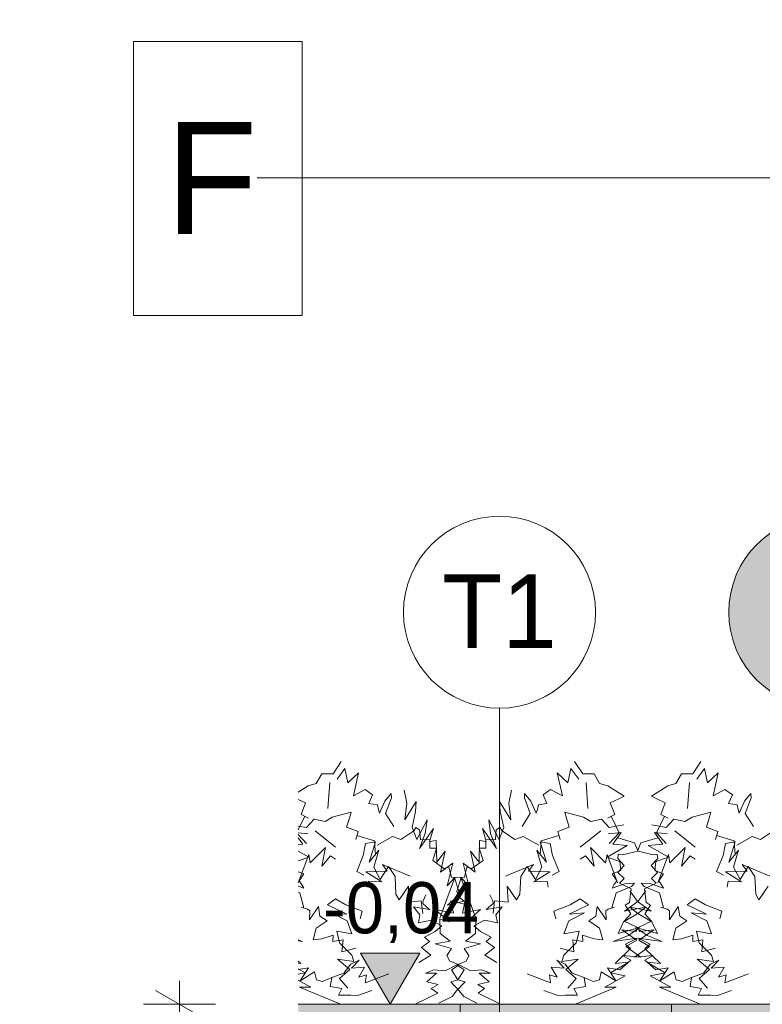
# Model space of a CAD drawing. Extents: x -366324 to -207045, y 68808 to 138616.
# Tile 24 of 170: x -333496 to -331175, y 78970 to 82047. Entities that reach past the tile are written whole.
import ezdxf

# ---------------------------------------------------------------- set-up
doc = ezdxf.new("R2010")
doc.units = 0
doc.header["$MEASUREMENT"] = 0
for name, color, linetype, lineweight in [('A-Opisy_Nr_Pióra__21', 7, 'Continuous', 9), ('Arch kolorystyka_Nr_Pióra__19', 255, 'Continuous', 13), ('Arch opisy_Nr_Pióra__1', 7, 'Continuous', 25), ('Arch opisy_Nr_Pióra__21', 7, 'Continuous', 9), ('Arch schody_Nr_Pióra__21', 7, 'Continuous', 9), ('Arch wymiary_Nr_Pióra__21', 7, 'Continuous', 9)]:
    doc.layers.add(name, color=color, linetype=linetype, lineweight=lineweight)
doc.layers.add('Arch kolorystyka_Nr_Pióra__81', color=7, linetype='Continuous', lineweight=9, true_color=0x5d5d5d)
doc.layers.add('Arch zieleń_Nr_Pióra__4', color=7, linetype='Continuous', lineweight=9, true_color=0x029e21)
doc.layers.add('Arch opisy', color=7, linetype='Continuous')
doc.layers.add('Arch wymiary', color=7, linetype='Continuous')
doc.styles.add('GENERATED_STYLE_1', font='txt')
doc.styles.add('GENERATED_STYLE_3', font='txt')
doc.dimstyles.new('GENERATED_STYLE__2', dxfattribs={"dimtxt": 160.000002, "dimasz": 114, "dimexe": 0.18, "dimexo": 0, "dimgap": 0.09, "dimtad": 1, "dimdec": 0, "dimlfac": 0.1, "dimzin": 0, "dimdsep": 46, "dimtxsty": 'GENERATED_STYLE_1', "dimblk": 'ARROWHEAD_2', "dimblk1": 'ARROWHEAD_2', "dimblk2": 'ARROWHEAD_2', "dimcen": 0.09, "dimclrd": 7, "dimclre": 7, "dimclrt": 7, "dimazin": 0, "dimtfac": 1, "dimtdec": 4, "dimtmove": 0, "dimatfit": 3, "dimfxl": 0, "dimtolj": 1, "dimtzin": 0, "dimarcsym": 0})
doc.dimstyles.new('GENERATED_STYLE__7', dxfattribs={"dimtxt": 0.18, "dimasz": 182.4, "dimexe": 0.18, "dimexo": 0.0625, "dimgap": 0.09, "dimtad": 0, "dimtih": 1, "dimtoh": 1, "dimdec": 4, "dimzin": 0, "dimdsep": 46, "dimcen": 0.09, "dimadec": 0, "dimazin": 0, "dimtfac": 1, "dimtdec": 4, "dimtmove": 0, "dimatfit": 3, "dimldrblk": 'ARROWHEAD_11', "dimfxl": 0, "dimtolj": 1, "dimtzin": 0, "dimarcsym": 0})
doc.dimstyles.new('GENERATED_STYLE__8', dxfattribs={"dimtxt": 0.18, "dimasz": 218.88, "dimexe": 0.18, "dimexo": 0.0625, "dimgap": 0.09, "dimtad": 0, "dimtih": 1, "dimtoh": 1, "dimdec": 4, "dimzin": 0, "dimdsep": 46, "dimcen": 0.09, "dimadec": 0, "dimazin": 0, "dimtfac": 1, "dimtdec": 4, "dimtmove": 0, "dimatfit": 3, "dimldrblk": 'ARROWHEAD_1', "dimfxl": 0, "dimtolj": 1, "dimtzin": 0, "dimarcsym": 0})

# ---------------------------------------------------------------- blocks, each defined once
blk = doc.blocks.new('Linia_7', base_point=(-331996.4, 78526))
at = {"layer": 'Arch opisy_Nr_Pióra__21', "linetype": 'Continuous'}
blk.add_line((-331996.4, 78526), (-331996.4, 79895.1), dxfattribs=at)
blk.add_circle((-331996.4, 80195.1), 300, dxfattribs=at)
blk = doc.blocks.new('Wymiary_18', base_point=(-332337.7, 78969.6))
at = {"layer": 'Arch wymiary_Nr_Pióra__21', "linetype": 'Continuous'}
blk.add_hatch(color=256, dxfattribs=at).paths.add_polyline_path([(-332337.7, 78969.6), (-332430.5, 79129.6), (-332244.9, 79129.6)], flags=0)
for p, q in [((-332337.7, 78969.6), (-332430.5, 79129.6)), ((-332430.5, 79129.6), (-332244.9, 79129.6)), ((-332244.9, 79129.6), (-332337.7, 78969.6)), ((-332337.7, 78969.6), (-332457.7, 78969.6)), ((-332337.7, 78969.6), (-332217.7, 78969.6))]:
    blk.add_line(p, q, dxfattribs=at)
at = {"layer": 'Arch wymiary_Nr_Pióra__21', "insert": (-332547.7, 79161.6), "char_height": 160, "attachment_point": 7, "style": 'GENERATED_STYLE_1'}
blk.add_mtext('{-0,04}', dxfattribs=at)
blk = doc.blocks.new('*D275')
at = {"layer": 'Arch wymiary_Nr_Pióra__21', "linetype": 'Continuous'}
for p, q in [((-332996.5, 78969.6), (-332996.5, 79042.9)), ((-332921.5, 78926.3), (-333071.5, 79012.9)), ((-332884, 78969.6), (-333109, 78969.6)), ((-332996.5, 78519.6), (-332996.5, 78969.6)), ((-333071.5, 78562.9), (-332921.5, 78476.3)), ((-332884, 78519.6), (-333109, 78519.6)), ((-332996.5, 78446.2), (-332996.5, 78519.6))]:
    blk.add_line(p, q, dxfattribs=at)
at = {"layer": 'Arch wymiary_Nr_Pióra__21', "insert": (-333028.5, 78642.2), "char_height": 160, "attachment_point": 7, "rotation": 90, "style": 'GENERATED_STYLE_1'}
blk.add_mtext('{45}', dxfattribs=at)
blk = doc.blocks.new('ARROWHEAD_2')
at = {"color": 0, "linetype": 'Continuous', "lineweight": 0}
for p, q in [((-0.378, -0.655), (0.378, 0.655)), ((0, 0), (-1, 0))]:
    blk.add_line(p, q, dxfattribs=at)
blk = doc.blocks.new('ARROWHEAD_1')
at = {"color": 0, "linetype": 'Continuous', "lineweight": 0}
blk.add_line((0, 0), (-1, 0), dxfattribs=at)
blk.add_circle((0, 0), 0.25, dxfattribs=at)
blk = doc.blocks.new('ARROWHEAD_11')
at = {"color": 0, "linetype": 'Continuous', "lineweight": 0}
blk.add_line((0, 0), (-1, 0), dxfattribs=at)
at = {"color": 0, "linetype": 'Continuous', "lineweight": 0, "const_width": 0.25, "flags": 128}
blk.add_lwpolyline([(-0.125, 0, 1), (0.125, 0, 1)], format="xyb", close=True, dxfattribs=at)
blk = doc.blocks.new('Linia_23', base_point=(-330980.1, 78819.6))
at = {"layer": 'Arch opisy_Nr_Pióra__21', "linetype": 'Continuous'}
blk.add_line((-330980.1, 78819.6), (-330980.1, 79895.1), dxfattribs=at)
blk.add_circle((-330980.1, 80195.1), 300, dxfattribs=at)

msp = doc.modelspace()

# ---------------------------------------------------------------- hatches: boundary and pattern name
at = {"layer": 'Arch kolorystyka_Nr_Pióra__19', "linetype": 'Continuous'}
msp.add_hatch(color=256, dxfattribs=at).paths.add_polyline_path([(-331280.1, 80195.1, 1), (-330680.1, 80195.1, 1)], flags=0)
at = {"layer": 'Arch kolorystyka_Nr_Pióra__81', "linetype": 'Continuous', "lineweight": 0, "true_color": 0x454545}
for points in [[(-331459, 78519.6), (-332625, 78519.6), (-332625, 78969.6), (-331459, 78969.6)], [(-331459, 78669.6), (-331109, 78669.6), (-331109, 78819.6), (-330759, 78819.6), (-330759, 78969.6), (-331459, 78969.6)]]:
    msp.add_hatch(color=250, dxfattribs=at).paths.add_polyline_path(points, flags=0)

# ---------------------------------------------------------------- linework, layer by layer
at = {"layer": 'A-Opisy_Nr_Pióra__21', "linetype": 'Continuous', "flags": 128}
msp.add_lwpolyline([(-333140.2, 81979), (-332613.2, 81979), (-332613.2, 81122.5), (-333140.2, 81122.5)], close=True, dxfattribs=at)
at = {"layer": 'Arch schody_Nr_Pióra__21', "linetype": 'Continuous'}
for p, q in [((-332119, 78969.6), (-332625, 78969.6)), ((-332119, 78519.6), (-332119, 78969.6)), ((-332119, 78519.6), (-332119, 78969.6)), ((-331459, 78969.6), (-332119, 78969.6)), ((-331459, 78969.6), (-331459, 78669.6)), ((-330759, 78969.6), (-331459, 78969.6))]:
    msp.add_line(p, q, dxfattribs=at)
at = {"layer": 'Arch zieleń_Nr_Pióra__4', "linetype": 'Continuous'}
for p, q in [((-332491.1, 79728.1), (-332516.5, 79689.8)), ((-331761.6, 79728.1), (-331736.2, 79689.8)), ((-331367, 79728.1), (-331392.4, 79689.8)), ((-332551.8, 79690.2), (-332569, 79659.9)), ((-332516.5, 79689.8), (-332551.8, 79690.2)), ((-332479.4, 79706.3), (-332504.1, 79673.5)), ((-332470, 79661.9), (-332479.4, 79706.3)), ((-332436.6, 79692.7), (-332470, 79661.9)), ((-332452.7, 79621.4), (-332436.6, 79692.7)), ((-331800, 79621.4), (-331816.1, 79692.7)), ((-331816.1, 79692.7), (-331782.7, 79661.9)), ((-331782.7, 79661.9), (-331773.3, 79706.3)), ((-331773.3, 79706.3), (-331748.6, 79673.5)), ((-331736.2, 79689.8), (-331700.9, 79690.2)), ((-331700.9, 79690.2), (-331683.7, 79659.9)), ((-331427.8, 79690.2), (-331445, 79659.9)), ((-331392.4, 79689.8), (-331427.8, 79690.2)), ((-331355.4, 79706.3), (-331380, 79673.5)), ((-331346, 79661.9), (-331355.4, 79706.3)), ((-331312.6, 79692.7), (-331346, 79661.9)), ((-331328.6, 79621.4), (-331312.6, 79692.7)), ((-332594.6, 79652.6), (-332625, 79633.1)), ((-332569, 79659.9), (-332594.6, 79652.6)), ((-332532.7, 79581.5), (-332526.7, 79663.1)), ((-331719.9, 79581.5), (-331726, 79663.1)), ((-331683.7, 79659.9), (-331658.1, 79652.6)), ((-331658.1, 79652.6), (-331607.2, 79619.8)), ((-331470.6, 79652.6), (-331521.5, 79619.8)), ((-331445, 79659.9), (-331470.6, 79652.6)), ((-331408.7, 79581.5), (-331402.7, 79663.1)), ((-332416.2, 79641.2), (-332452.7, 79621.4)), ((-332392.9, 79624.4), (-332416.2, 79641.2)), ((-332404.3, 79597.7), (-332392.9, 79624.4)), ((-332334.7, 79628.7), (-332354.6, 79604.6)), ((-332334, 79615.1), (-332334.7, 79628.7)), ((-332285.7, 79598), (-332293.8, 79638.5)), ((-331967, 79598), (-331958.8, 79638.5)), ((-331918.7, 79615.1), (-331918, 79628.7)), ((-331918, 79628.7), (-331898.1, 79604.6)), ((-331859.8, 79624.4), (-331836.5, 79641.2)), ((-331848.4, 79597.7), (-331859.8, 79624.4)), ((-331836.5, 79641.2), (-331800, 79621.4)), ((-331607.2, 79619.8), (-331623.8, 79611.6)), ((-331521.5, 79619.8), (-331504.9, 79611.6)), ((-331292.1, 79641.2), (-331328.6, 79621.4)), ((-331268.8, 79624.4), (-331292.1, 79641.2)), ((-331280.3, 79597.7), (-331268.8, 79624.4)), ((-331210.7, 79628.7), (-331230.6, 79604.6)), ((-331210, 79615.1), (-331210.7, 79628.7)), ((-332625, 79609.7), (-332602.5, 79598.8)), ((-332602.5, 79598.8), (-332616.5, 79562.8)), ((-332377.7, 79592.9), (-332404.3, 79597.7)), ((-332374.8, 79578.4), (-332377.7, 79592.9)), ((-332354.6, 79604.6), (-332371.2, 79566.7)), ((-332352.3, 79566.3), (-332334, 79615.1)), ((-332256.4, 79603.8), (-332291.9, 79546)), ((-332291.9, 79546), (-332285.7, 79598)), ((-332258.8, 79571.8), (-332256.4, 79603.8)), ((-331993.9, 79571.8), (-331996.3, 79603.8)), ((-331996.3, 79603.8), (-331960.8, 79546)), ((-331960.8, 79546), (-331967, 79598)), ((-331900.4, 79566.3), (-331918.7, 79615.1)), ((-331898.1, 79604.6), (-331881.4, 79566.7)), ((-331877.9, 79578.4), (-331875, 79592.9)), ((-331875, 79592.9), (-331848.4, 79597.7)), ((-331623.8, 79611.6), (-331650.1, 79598.8)), ((-331650.1, 79598.8), (-331636.2, 79562.8)), ((-331504.9, 79611.6), (-331478.5, 79598.8)), ((-331478.5, 79598.8), (-331492.5, 79562.8)), ((-331253.7, 79592.9), (-331280.3, 79597.7)), ((-331250.8, 79578.4), (-331253.7, 79592.9)), ((-331230.6, 79604.6), (-331247.2, 79566.7)), ((-331228.3, 79566.3), (-331210, 79615.1)), ((-332604.9, 79557.2), (-332625, 79515.2)), ((-332616.5, 79562.8), (-332593.3, 79551.7)), ((-332541.6, 79540.7), (-332518.8, 79554.6)), ((-332518.8, 79554.6), (-332460.1, 79569.6)), ((-332460.1, 79569.6), (-332465.4, 79551.8)), ((-332371.2, 79566.7), (-332374.8, 79578.4)), ((-332326.7, 79524.9), (-332352.3, 79566.3)), ((-332269.6, 79521.9), (-332258.8, 79571.8)), ((-331983.1, 79521.9), (-331993.9, 79571.8)), ((-331926, 79524.9), (-331900.4, 79566.3)), ((-331881.4, 79566.7), (-331877.9, 79578.4)), ((-331733.9, 79554.6), (-331792.5, 79569.6)), ((-331792.5, 79569.6), (-331787.3, 79551.8)), ((-331711.1, 79540.7), (-331733.9, 79554.6)), ((-331636.2, 79562.8), (-331659.4, 79551.7)), ((-331647.8, 79557.2), (-331622.9, 79505.1)), ((-331480.9, 79557.2), (-331505.8, 79505.1)), ((-331492.5, 79562.8), (-331469.2, 79551.7)), ((-331417.6, 79540.7), (-331394.8, 79554.6)), ((-331394.8, 79554.6), (-331336.1, 79569.6)), ((-331336.1, 79569.6), (-331341.4, 79551.8)), ((-331247.2, 79566.7), (-331250.8, 79578.4)), ((-331202.7, 79524.9), (-331228.3, 79566.3)), ((-332625, 79526.8), (-332599.2, 79522.6)), ((-332599.2, 79522.6), (-332575.5, 79548.7)), ((-332575.5, 79548.7), (-332541.6, 79540.7)), ((-332465.4, 79551.8), (-332474, 79523.7)), ((-332474, 79523.7), (-332438.1, 79509.5)), ((-332222.7, 79546.5), (-332254.8, 79484.2)), ((-332228.4, 79503.9), (-332222.7, 79546.5)), ((-332024.3, 79503.9), (-332030, 79546.5)), ((-332030, 79546.5), (-331997.9, 79484.2)), ((-331778.7, 79523.7), (-331814.6, 79509.5)), ((-331787.3, 79551.8), (-331778.7, 79523.7)), ((-331677.2, 79548.7), (-331711.1, 79540.7)), ((-331653.5, 79522.6), (-331677.2, 79548.7)), ((-331608.1, 79530.1), (-331653.5, 79522.6)), ((-331520.6, 79530.1), (-331475.2, 79522.6)), ((-331475.2, 79522.6), (-331451.4, 79548.7)), ((-331451.4, 79548.7), (-331417.6, 79540.7)), ((-331341.4, 79551.8), (-331350, 79523.7)), ((-331350, 79523.7), (-331314, 79509.5)), ((-332625, 79505.5), (-332595.7, 79502.4)), ((-332625, 79500), (-332599.1, 79472.7)), ((-332508.8, 79460.9), (-332572.7, 79511.9)), ((-332438.1, 79509.5), (-332445.8, 79484.9)), ((-332441.9, 79497.2), (-332386.8, 79480)), ((-332378.8, 79466.8), (-332330.7, 79494.5)), ((-332330.7, 79494.5), (-332304.6, 79485.2)), ((-332304.6, 79485.2), (-332264.2, 79511.5)), ((-332254.8, 79484.2), (-332269.6, 79521.9)), ((-332264.2, 79511.5), (-332257.3, 79522.5)), ((-332257.3, 79522.5), (-332246.1, 79514.6)), ((-332202.8, 79519.1), (-332246.7, 79456.7)), ((-332246.7, 79456.7), (-332228.4, 79503.9)), ((-332246.1, 79514.6), (-332243.4, 79484.2)), ((-332215, 79478.7), (-332202.8, 79519.1)), ((-332037.7, 79478.7), (-332049.9, 79519.1)), ((-332049.9, 79519.1), (-332006, 79456.7)), ((-332006, 79456.7), (-332024.3, 79503.9)), ((-332006.6, 79514.6), (-332009.3, 79484.2)), ((-331995.4, 79522.5), (-332006.6, 79514.6)), ((-331997.9, 79484.2), (-331983.1, 79521.9)), ((-331988.5, 79511.5), (-331995.4, 79522.5)), ((-331948.1, 79485.2), (-331988.5, 79511.5)), ((-331922, 79494.5), (-331948.1, 79485.2)), ((-331873.8, 79466.8), (-331922, 79494.5)), ((-331810.8, 79497.2), (-331865.9, 79480)), ((-331814.6, 79509.5), (-331806.9, 79484.9)), ((-331743.9, 79460.9), (-331680, 79511.9)), ((-331616.1, 79506.7), (-331657, 79502.4)), ((-331622.9, 79505.1), (-331653.5, 79472.7)), ((-331642.3, 79469.6), (-331616.1, 79506.7)), ((-331486.4, 79469.6), (-331512.5, 79506.7)), ((-331512.5, 79506.7), (-331471.7, 79502.4)), ((-331505.8, 79505.1), (-331475.1, 79472.7)), ((-331384.8, 79460.9), (-331448.7, 79511.9)), ((-331314, 79509.5), (-331321.7, 79484.9)), ((-331317.9, 79497.2), (-331262.7, 79480)), ((-331254.8, 79466.8), (-331206.7, 79494.5)), ((-331206.7, 79494.5), (-331180.6, 79485.2)), ((-331180.6, 79485.2), (-331140.2, 79511.5)), ((-332610.4, 79469.6), (-332625, 79490.3)), ((-332625, 79468.5), (-332610.4, 79469.6)), ((-332422, 79435.1), (-332414.7, 79471.9)), ((-332414.7, 79471.9), (-332383.5, 79477.3)), ((-332383.5, 79477.3), (-332403.4, 79413.5)), ((-332386.8, 79480), (-332383.9, 79435.4)), ((-332243.4, 79484.2), (-332214, 79484.1)), ((-332193.9, 79481.5), (-332215, 79478.7)), ((-332214, 79484.1), (-332213.6, 79457.1)), ((-332192.5, 79413.8), (-332193.9, 79481.5)), ((-332060.2, 79413.8), (-332058.8, 79481.5)), ((-332058.8, 79481.5), (-332037.7, 79478.7)), ((-332038.7, 79484.1), (-332039.1, 79457.1)), ((-332009.3, 79484.2), (-332038.7, 79484.1)), ((-331838, 79471.9), (-331869.2, 79477.3)), ((-331869.2, 79477.3), (-331849.2, 79413.5)), ((-331865.9, 79480), (-331868.8, 79435.4)), ((-331830.7, 79435.1), (-331838, 79471.9)), ((-331660.2, 79429.3), (-331597, 79466.1)), ((-331597, 79466.1), (-331642.3, 79469.6)), ((-331627.1, 79490.4), (-331574.1, 79473.9)), ((-331574.1, 79473.9), (-331563.1, 79448.5)), ((-331554.6, 79473.9), (-331565.5, 79448.5)), ((-331501.6, 79490.4), (-331554.6, 79473.9)), ((-331531.7, 79466.1), (-331486.4, 79469.6)), ((-331468.5, 79429.3), (-331531.7, 79466.1)), ((-331298, 79435.1), (-331290.6, 79471.9)), ((-331290.6, 79471.9), (-331259.5, 79477.3)), ((-331259.5, 79477.3), (-331279.4, 79413.5)), ((-331262.7, 79480), (-331259.9, 79435.4)), ((-332592.5, 79429.3), (-332625, 79448.2)), ((-332592.6, 79437.3), (-332625, 79349.4)), ((-332587.8, 79411.8), (-332592.6, 79437.3)), ((-332540.5, 79459.4), (-332587.8, 79411.8)), ((-332552, 79401.8), (-332540.5, 79459.4)), ((-332524.9, 79433.4), (-332552, 79401.8)), ((-332508.9, 79422.8), (-332524.9, 79433.4)), ((-332442.4, 79384.3), (-332422, 79435.1)), ((-332403.4, 79413.5), (-332373.3, 79450.9)), ((-332373.3, 79450.9), (-332388.8, 79398.7)), ((-332213.6, 79457.1), (-332193.1, 79458.1)), ((-332193.1, 79458.1), (-332205.1, 79419.4)), ((-332166, 79448), (-332192.5, 79413.8)), ((-332180.3, 79383), (-332166, 79448)), ((-332072.4, 79383), (-332086.7, 79448)), ((-332086.7, 79448), (-332060.2, 79413.8)), ((-332039.1, 79457.1), (-332059.6, 79458.1)), ((-332059.6, 79458.1), (-332047.6, 79419.4)), ((-331849.2, 79413.5), (-331879.3, 79450.9)), ((-331879.3, 79450.9), (-331863.9, 79398.7)), ((-331810.3, 79384.3), (-331830.7, 79435.1)), ((-331743.8, 79422.8), (-331727.8, 79433.4)), ((-331727.8, 79433.4), (-331700.7, 79401.8)), ((-331700.7, 79401.8), (-331712.2, 79459.4)), ((-331712.2, 79459.4), (-331664.9, 79411.8)), ((-331664.9, 79411.8), (-331660.1, 79437.3)), ((-331660.1, 79437.3), (-331627.5, 79348.8)), ((-331625.1, 79439.2), (-331626.9, 79425.6)), ((-331612.3, 79436.8), (-331625.1, 79439.2)), ((-331565.5, 79448.5), (-331612.3, 79436.8)), ((-331563.1, 79448.5), (-331516.3, 79436.8)), ((-331516.3, 79436.8), (-331503.6, 79439.2)), ((-331503.6, 79439.2), (-331501.8, 79425.6)), ((-331468.6, 79437.3), (-331501.2, 79348.8)), ((-331463.8, 79411.8), (-331468.6, 79437.3)), ((-331416.5, 79459.4), (-331463.8, 79411.8)), ((-331428, 79401.8), (-331416.5, 79459.4)), ((-331400.9, 79433.4), (-331428, 79401.8)), ((-331384.9, 79422.8), (-331400.9, 79433.4)), ((-331318.3, 79384.3), (-331298, 79435.1)), ((-331279.4, 79413.5), (-331249.3, 79450.9)), ((-331249.3, 79450.9), (-331264.8, 79398.7)), ((-332625, 79418.4), (-332592.5, 79429.3)), ((-332347, 79385.7), (-332362.4, 79406.6)), ((-332362.4, 79406.6), (-332275.4, 79370.2)), ((-332205.1, 79419.4), (-332170, 79393.8)), ((-332142.4, 79410.8), (-332180.3, 79383)), ((-332160, 79339.9), (-332142.4, 79410.8)), ((-332092.7, 79339.9), (-332110.3, 79410.8)), ((-332110.3, 79410.8), (-332072.4, 79383)), ((-332047.6, 79419.4), (-332082.6, 79393.8)), ((-331890.2, 79406.6), (-331977.3, 79370.2)), ((-331905.7, 79385.7), (-331890.2, 79406.6)), ((-331620.8, 79416.1), (-331660.2, 79429.3)), ((-331626.9, 79425.6), (-331606.5, 79402.9)), ((-331606.5, 79402.9), (-331626.4, 79381.4)), ((-331617.3, 79387.5), (-331620.8, 79416.1)), ((-331501.8, 79425.6), (-331522.2, 79402.9)), ((-331522.2, 79402.9), (-331502.3, 79381.4)), ((-331511.4, 79387.5), (-331507.9, 79416.1)), ((-331507.9, 79416.1), (-331468.5, 79429.3)), ((-331223, 79385.7), (-331238.4, 79406.6)), ((-331238.4, 79406.6), (-331151.3, 79370.2)), ((-332608.1, 79377.7), (-332625, 79383.8)), ((-332622.7, 79355), (-332608.1, 79377.7)), ((-332420.7, 79372.9), (-332442.4, 79384.3)), ((-332414.1, 79383.4), (-332347, 79385.7)), ((-332364, 79352.6), (-332414.1, 79383.4)), ((-332388.8, 79398.7), (-332368.8, 79359.6)), ((-332368.8, 79359.6), (-332343, 79399.8)), ((-332343, 79399.8), (-332322.6, 79368.9)), ((-332170, 79393.8), (-332154.4, 79398)), ((-332154.4, 79398), (-332146.6, 79367)), ((-332098.3, 79398), (-332106.1, 79367)), ((-332082.6, 79393.8), (-332098.3, 79398)), ((-331909.6, 79399.8), (-331930.1, 79368.9)), ((-331883.9, 79359.6), (-331909.6, 79399.8)), ((-331838.6, 79383.4), (-331905.7, 79385.7)), ((-331888.7, 79352.6), (-331838.6, 79383.4)), ((-331863.9, 79398.7), (-331883.9, 79359.6)), ((-331831.9, 79372.9), (-331810.3, 79384.3)), ((-331644.6, 79377.7), (-331617.3, 79387.5)), ((-331630, 79355), (-331644.6, 79377.7)), ((-331626.4, 79381.4), (-331606.9, 79362.7)), ((-331502.3, 79381.4), (-331521.8, 79362.7)), ((-331484.1, 79377.7), (-331511.4, 79387.5)), ((-331498.6, 79355), (-331484.1, 79377.7)), ((-331296.7, 79372.9), (-331318.3, 79384.3)), ((-331290.1, 79383.4), (-331223, 79385.7)), ((-331240, 79352.6), (-331290.1, 79383.4)), ((-331264.8, 79398.7), (-331244.8, 79359.6)), ((-331244.8, 79359.6), (-331219, 79399.8)), ((-331219, 79399.8), (-331198.5, 79368.9)), ((-332614, 79343), (-332622.7, 79355)), ((-332607.8, 79332.4), (-332614, 79343)), ((-332408.7, 79335.3), (-332405.6, 79354.3)), ((-332405.6, 79354.3), (-332364, 79352.6)), ((-332322.6, 79368.9), (-332319.9, 79314.1)), ((-332309.8, 79296), (-332280.8, 79338.8)), ((-332280.8, 79338.8), (-332282.9, 79288.4)), ((-332182.8, 79238.8), (-332135.8, 79365.6)), ((-332135.8, 79365.6), (-332160, 79339.9)), ((-332146.6, 79367), (-332116, 79366.4)), ((-332106.1, 79367), (-332136.7, 79366.4)), ((-332136.7, 79366.4), (-332123, 79322.4)), ((-332116, 79366.4), (-332129.7, 79322.4)), ((-332069.9, 79238.8), (-332116.9, 79365.6)), ((-332116.9, 79365.6), (-332092.7, 79339.9)), ((-331942.9, 79296), (-331971.9, 79338.8)), ((-331971.9, 79338.8), (-331969.8, 79288.4)), ((-331930.1, 79368.9), (-331932.8, 79314.1)), ((-331847.1, 79354.3), (-331888.7, 79352.6)), ((-331843.9, 79335.3), (-331847.1, 79354.3)), ((-331605.7, 79346), (-331644.8, 79332.4)), ((-331644.8, 79332.4), (-331638.7, 79343)), ((-331638.7, 79343), (-331630, 79355)), ((-331606.9, 79362.7), (-331621.6, 79348.3)), ((-331621.6, 79348.3), (-331585, 79330.7)), ((-331574.5, 79347.8), (-331605.7, 79346)), ((-331584, 79338.1), (-331574.5, 79347.8)), ((-331544.7, 79338.1), (-331554.1, 79347.8)), ((-331554.1, 79347.8), (-331523, 79346)), ((-331507.1, 79348.3), (-331543.6, 79330.7)), ((-331523, 79346), (-331483.8, 79332.4)), ((-331521.8, 79362.7), (-331507.1, 79348.3)), ((-331490, 79343), (-331498.6, 79355)), ((-331483.8, 79332.4), (-331490, 79343)), ((-331284.7, 79335.3), (-331281.6, 79354.3)), ((-331281.6, 79354.3), (-331240, 79352.6)), ((-331198.5, 79368.9), (-331195.8, 79314.1)), ((-331185.8, 79296), (-331156.8, 79338.8)), ((-332625, 79338.4), (-332607.8, 79332.4)), ((-332620.4, 79318.3), (-332625, 79320.2)), ((-332607.5, 79271.4), (-332620.4, 79318.3)), ((-332319.9, 79314.1), (-332309.8, 79296)), ((-332235.4, 79293.4), (-332226.3, 79312)), ((-332125.7, 79308.8), (-332159.2, 79279.9)), ((-332129.7, 79322.4), (-332125.7, 79308.8)), ((-332123, 79322.4), (-332127, 79308.8)), ((-332127, 79308.8), (-332093.4, 79279.9)), ((-332017.2, 79293.4), (-332026.4, 79312)), ((-331932.8, 79314.1), (-331942.9, 79296)), ((-331645.1, 79271.4), (-331632.2, 79318.3)), ((-331632.2, 79318.3), (-331584, 79338.1)), ((-331585, 79330.7), (-331590.2, 79287.7)), ((-331565, 79291), (-331589.2, 79324.6)), ((-331563.7, 79291), (-331539.5, 79324.6)), ((-331496.4, 79318.3), (-331544.7, 79338.1)), ((-331543.6, 79330.7), (-331538.5, 79287.7)), ((-331483.5, 79271.4), (-331496.4, 79318.3)), ((-331195.8, 79314.1), (-331185.8, 79296)), ((-332508.8, 79299.7), (-332534, 79280.5)), ((-332534, 79280.5), (-332473.7, 79251.8)), ((-332476.9, 79280.1), (-332508.8, 79299.7)), ((-332425.8, 79260.4), (-332476.9, 79280.1)), ((-332282.9, 79288.4), (-332240.7, 79292.8)), ((-332240.7, 79292.8), (-332236.3, 79253.5)), ((-332236.1, 79284.5), (-332235.4, 79293.4)), ((-332215.1, 79265.6), (-332236.1, 79284.5)), ((-332159.2, 79279.9), (-332104, 79292.7)), ((-332093.4, 79279.9), (-332148.7, 79292.7)), ((-332148.7, 79292.7), (-332140.6, 79254.2)), ((-332104, 79292.7), (-332112.1, 79254.2)), ((-332037.6, 79265.6), (-332016.5, 79284.5)), ((-332016.5, 79284.5), (-332017.2, 79293.4)), ((-332012, 79292.8), (-332016.4, 79253.5)), ((-331969.8, 79288.4), (-332012, 79292.8)), ((-331826.9, 79260.4), (-331775.8, 79280.1)), ((-331718.7, 79280.5), (-331779, 79251.8)), ((-331775.8, 79280.1), (-331743.9, 79299.7)), ((-331743.9, 79299.7), (-331718.7, 79280.5)), ((-331605.9, 79260.2), (-331563.7, 79291)), ((-331590.2, 79287.7), (-331603.9, 79279.1)), ((-331603.9, 79279.1), (-331586.5, 79252.3)), ((-331522.7, 79260.2), (-331565, 79291)), ((-331524.8, 79279.1), (-331542.2, 79252.3)), ((-331538.5, 79287.7), (-331524.8, 79279.1)), ((-331384.8, 79299.7), (-331410, 79280.5)), ((-331410, 79280.5), (-331349.7, 79251.8)), ((-331352.9, 79280.1), (-331384.8, 79299.7)), ((-331301.8, 79260.4), (-331352.9, 79280.1)), ((-332596.1, 79267.3), (-332615.9, 79273.2)), ((-332589.1, 79261.7), (-332596.1, 79267.3)), ((-332561.6, 79275.7), (-332589.6, 79233.5)), ((-332589.6, 79233.5), (-332589.1, 79261.7)), ((-332557.4, 79244.7), (-332561.6, 79275.7)), ((-332473.7, 79251.8), (-332521.6, 79255.2)), ((-332521.6, 79255.2), (-332472.8, 79230.9)), ((-332432.2, 79236.8), (-332425.8, 79260.4)), ((-332245.3, 79249.7), (-332265.1, 79273.9)), ((-332265.1, 79273.9), (-332215.1, 79265.6)), ((-332249.9, 79223.8), (-332245.3, 79249.7)), ((-332140.6, 79254.2), (-332197.3, 79265.6)), ((-332197.3, 79265.6), (-332153.8, 79227)), ((-332112.1, 79254.2), (-332055.4, 79265.6)), ((-332055.4, 79265.6), (-332098.9, 79227)), ((-331987.6, 79273.9), (-332037.6, 79265.6)), ((-332007.4, 79249.7), (-331987.6, 79273.9)), ((-332002.8, 79223.8), (-332007.4, 79249.7)), ((-331820.5, 79236.8), (-331826.9, 79260.4)), ((-331731.1, 79255.2), (-331779.9, 79230.9)), ((-331779, 79251.8), (-331731.1, 79255.2)), ((-331695.3, 79244.7), (-331691.1, 79275.7)), ((-331691.1, 79275.7), (-331663.1, 79233.5)), ((-331663.6, 79261.7), (-331656.6, 79267.3)), ((-331663.1, 79233.5), (-331663.6, 79261.7)), ((-331656.6, 79267.3), (-331636.7, 79273.2)), ((-331608.5, 79227.5), (-331564.5, 79253.5)), ((-331586.5, 79252.3), (-331606.8, 79229.4)), ((-331539.5, 79273.5), (-331605.9, 79260.2)), ((-331564.1, 79253.5), (-331589.2, 79273.5)), ((-331589.2, 79273.5), (-331522.7, 79260.2)), ((-331564.5, 79253.5), (-331539.5, 79273.5)), ((-331520.2, 79227.5), (-331564.1, 79253.5)), ((-331542.2, 79252.3), (-331521.8, 79229.4)), ((-331472.1, 79267.3), (-331491.9, 79273.2)), ((-331465.1, 79261.7), (-331472.1, 79267.3)), ((-331437.6, 79275.7), (-331465.6, 79233.5)), ((-331465.6, 79233.5), (-331465.1, 79261.7)), ((-331433.4, 79244.7), (-331437.6, 79275.7)), ((-331349.7, 79251.8), (-331397.6, 79255.2)), ((-331397.6, 79255.2), (-331348.8, 79230.9)), ((-331308.2, 79236.8), (-331301.8, 79260.4)), ((-332569.3, 79207.1), (-332535.3, 79230.5)), ((-332535.3, 79230.5), (-332557.4, 79244.7)), ((-332472.8, 79230.9), (-332457.7, 79189.7)), ((-332209.6, 79232.8), (-332249.9, 79223.8)), ((-332176.5, 79214.9), (-332209.6, 79232.8)), ((-332153.8, 79227), (-332182.6, 79236)), ((-332182.6, 79236), (-332181.5, 79190.4)), ((-332098.9, 79227), (-332070.1, 79236)), ((-332076.2, 79214.9), (-332043.1, 79232.8)), ((-332070.1, 79236), (-332071.2, 79190.4)), ((-332043.1, 79232.8), (-332002.8, 79223.8)), ((-331779.9, 79230.9), (-331794.9, 79189.7)), ((-331717.4, 79230.5), (-331695.3, 79244.7)), ((-331683.4, 79207.1), (-331717.4, 79230.5)), ((-331626, 79191), (-331608.5, 79227.5)), ((-331606.8, 79229.4), (-331565.3, 79209.6)), ((-331521.8, 79229.4), (-331563.4, 79209.6)), ((-331502.6, 79191), (-331520.2, 79227.5)), ((-331445.3, 79207.1), (-331411.3, 79230.5)), ((-331411.3, 79230.5), (-331433.4, 79244.7)), ((-331348.8, 79230.9), (-331333.7, 79189.7)), ((-332578.7, 79170.7), (-332569.3, 79207.1)), ((-332516, 79186), (-332551.9, 79173.8)), ((-332516.7, 79165.7), (-332516, 79186)), ((-332457.7, 79189.7), (-332504.8, 79198.2)), ((-332504.8, 79198.2), (-332496.1, 79162.1)), ((-332230.4, 79179.4), (-332197, 79197.4)), ((-332197, 79197.4), (-332176.5, 79214.9)), ((-332181.5, 79190.4), (-332150.3, 79166.4)), ((-332071.2, 79190.4), (-332102.4, 79166.4)), ((-332055.6, 79197.4), (-332076.2, 79214.9)), ((-332022.3, 79179.4), (-332055.6, 79197.4)), ((-331794.9, 79189.7), (-331747.9, 79198.2)), ((-331747.9, 79198.2), (-331756.6, 79162.1)), ((-331736, 79165.7), (-331736.6, 79186)), ((-331736.6, 79186), (-331700.8, 79173.8)), ((-331674, 79170.7), (-331683.4, 79207.1)), ((-331640.7, 79166.3), (-331593.6, 79185.1)), ((-331558.5, 79209.8), (-331626, 79191)), ((-331570.6, 79197.3), (-331614.6, 79202.3)), ((-331614.6, 79202.3), (-331567.6, 79170.5)), ((-331593.6, 79185.1), (-331558.5, 79209.8)), ((-331563.4, 79209.6), (-331570.6, 79197.3)), ((-331535, 79185.1), (-331570.1, 79209.8)), ((-331570.1, 79209.8), (-331502.6, 79191)), ((-331565.3, 79209.6), (-331558.1, 79197.3)), ((-331514.1, 79202.3), (-331561.1, 79170.5)), ((-331558.1, 79197.3), (-331514.1, 79202.3)), ((-331488, 79166.3), (-331535, 79185.1)), ((-331454.7, 79170.7), (-331445.3, 79207.1)), ((-331392, 79186), (-331427.9, 79173.8)), ((-331392.6, 79165.7), (-331392, 79186)), ((-331333.7, 79189.7), (-331380.7, 79198.2)), ((-331380.7, 79198.2), (-331372, 79162.1)), ((-332612, 79166.3), (-332625, 79171.5)), ((-332625, 79168.1), (-332612, 79166.3)), ((-332551.9, 79173.8), (-332578.7, 79170.7)), ((-332485.3, 79171.4), (-332516.7, 79165.7)), ((-332496.1, 79162.1), (-332457.7, 79122.8)), ((-332488.6, 79133.4), (-332485.3, 79171.4)), ((-332240.6, 79147), (-332215.1, 79166.1)), ((-332215.1, 79166.1), (-332230.4, 79179.4)), ((-332150.3, 79166.4), (-332197.3, 79158.2)), ((-332197.3, 79158.2), (-332145.9, 79143.9)), ((-332055.4, 79158.2), (-332106.8, 79143.9)), ((-332102.4, 79166.4), (-332055.4, 79158.2)), ((-332037.6, 79166.1), (-332022.3, 79179.4)), ((-332012.1, 79147), (-332037.6, 79166.1)), ((-331756.6, 79162.1), (-331794.9, 79122.8)), ((-331764.1, 79133.4), (-331767.4, 79171.4)), ((-331767.4, 79171.4), (-331736, 79165.7)), ((-331700.8, 79173.8), (-331674, 79170.7)), ((-331565.1, 79176.6), (-331640.7, 79166.3)), ((-331603, 79158), (-331565.1, 79176.6)), ((-331586.6, 79144.5), (-331603, 79158)), ((-331567.6, 79170.5), (-331601.3, 79150.2)), ((-331525.7, 79158), (-331563.6, 79176.6)), ((-331563.6, 79176.6), (-331488, 79166.3)), ((-331561.1, 79170.5), (-331527.3, 79150.2)), ((-331542.1, 79144.5), (-331525.7, 79158)), ((-331427.9, 79173.8), (-331454.7, 79170.7)), ((-331361.3, 79171.4), (-331392.6, 79165.7)), ((-331372, 79162.1), (-331333.7, 79122.8)), ((-331364.6, 79133.4), (-331361.3, 79171.4)), ((-332445.6, 79144.9), (-332488.6, 79133.4)), ((-332248.2, 79099.8), (-332210.5, 79123.6)), ((-332210.5, 79123.6), (-332240.6, 79147)), ((-332145.9, 79143.9), (-332160.9, 79122.6)), ((-332106.8, 79143.9), (-332091.8, 79122.6)), ((-332042.2, 79123.6), (-332012.1, 79147)), ((-332004.5, 79099.8), (-332042.2, 79123.6)), ((-331807.1, 79144.9), (-331764.1, 79133.4)), ((-331635.2, 79097.4), (-331586.6, 79144.5)), ((-331601.3, 79150.2), (-331554.4, 79116.5)), ((-331527.3, 79150.2), (-331574.3, 79116.5)), ((-331493.4, 79097.4), (-331542.1, 79144.5)), ((-331321.6, 79144.9), (-331364.6, 79133.4)), ((-332617.4, 79097.4), (-332625, 79104.7)), ((-332625, 79098.1), (-332617.4, 79097.4)), ((-332451.4, 79103.2), (-332502.4, 79111.1)), ((-332502.4, 79111.1), (-332464.1, 79078.3)), ((-332483, 79067.3), (-332461.2, 79095.5)), ((-332461.2, 79095.5), (-332435, 79107.3)), ((-332435, 79107.3), (-332458.6, 79082.1)), ((-332457.7, 79122.8), (-332451.4, 79103.2)), ((-332130, 79092.6), (-332165.9, 79074.4)), ((-332160.9, 79122.6), (-332151.8, 79104.9)), ((-332151.8, 79104.9), (-332122.7, 79092.6)), ((-332122.7, 79092.6), (-332145.9, 79076.8)), ((-332100.9, 79104.9), (-332130, 79092.6)), ((-332130, 79092.6), (-332106.7, 79076.8)), ((-332122.7, 79092.6), (-332086.8, 79074.4)), ((-332091.8, 79122.6), (-332100.9, 79104.9)), ((-331791.5, 79095.5), (-331817.7, 79107.3)), ((-331817.7, 79107.3), (-331794, 79082.1)), ((-331794.9, 79122.8), (-331801.3, 79103.2)), ((-331801.3, 79103.2), (-331750.2, 79111.1)), ((-331769.7, 79067.3), (-331791.5, 79095.5)), ((-331750.2, 79111.1), (-331788.6, 79078.3)), ((-331649.5, 79067.5), (-331592.1, 79101.2)), ((-331592.1, 79101.2), (-331635.2, 79097.4)), ((-331586.1, 79107.1), (-331620.2, 79076.8)), ((-331554.4, 79116.5), (-331612.4, 79122)), ((-331612.4, 79122), (-331586.1, 79107.1)), ((-331574.3, 79116.5), (-331516.3, 79122)), ((-331516.3, 79122), (-331542.6, 79107.1)), ((-331542.6, 79107.1), (-331508.4, 79076.8)), ((-331479.2, 79067.5), (-331536.5, 79101.2)), ((-331536.5, 79101.2), (-331493.4, 79097.4)), ((-331327.3, 79103.2), (-331378.4, 79111.1)), ((-331378.4, 79111.1), (-331340.1, 79078.3)), ((-331359, 79067.3), (-331337.2, 79095.5)), ((-331337.2, 79095.5), (-331311, 79107.3)), ((-331311, 79107.3), (-331334.6, 79082.1)), ((-331333.7, 79122.8), (-331327.3, 79103.2)), ((-332625, 79078.1), (-332593.6, 79083.4)), ((-332603.2, 79067.5), (-332625, 79080.3)), ((-332625, 79063.3), (-332603.2, 79067.5)), ((-332593.6, 79083.4), (-332619.6, 79043.4)), ((-332619.6, 79043.4), (-332574.2, 79071.2)), ((-332574.2, 79071.2), (-332568.7, 79045.8)), ((-332520.8, 79053.4), (-332483, 79067.3)), ((-332464.1, 79078.3), (-332496, 79050.4)), ((-332458.6, 79082.1), (-332418.2, 79085.8)), ((-332418.2, 79085.8), (-332436.4, 79054.8)), ((-332416.1, 79037), (-332342.3, 79064.7)), ((-332201.4, 79077.7), (-332227.9, 79066.5)), ((-332227.9, 79066.5), (-332193.3, 79066.7)), ((-332193.3, 79066.7), (-332223.5, 79039.5)), ((-332165.9, 79074.4), (-332201.4, 79077.7)), ((-332145.9, 79076.8), (-332126.3, 79046.1)), ((-332106.7, 79076.8), (-332126.4, 79046.1)), ((-332086.8, 79074.4), (-332051.3, 79077.7)), ((-332024.8, 79066.5), (-332059.4, 79066.7)), ((-332059.4, 79066.7), (-332029.1, 79039.5)), ((-332051.3, 79077.7), (-332024.8, 79066.5)), ((-331836.6, 79037), (-331910.4, 79064.7)), ((-331794, 79082.1), (-331834.5, 79085.8)), ((-331834.5, 79085.8), (-331816.2, 79054.8)), ((-331788.6, 79078.3), (-331756.7, 79050.4)), ((-331731.9, 79053.4), (-331769.7, 79067.3)), ((-331678.5, 79071.2), (-331684, 79045.8)), ((-331633.1, 79043.4), (-331678.5, 79071.2)), ((-331620.2, 79076.8), (-331659.1, 79083.4)), ((-331659.1, 79083.4), (-331633.1, 79043.4)), ((-331603.4, 79058.6), (-331649.5, 79067.5)), ((-331525.3, 79058.6), (-331479.2, 79067.5)), ((-331508.4, 79076.8), (-331469.6, 79083.4)), ((-331469.6, 79083.4), (-331495.5, 79043.4)), ((-331495.5, 79043.4), (-331450.1, 79071.2)), ((-331450.1, 79071.2), (-331444.7, 79045.8)), ((-331396.8, 79053.4), (-331359, 79067.3)), ((-331340.1, 79078.3), (-331372, 79050.4)), ((-331334.6, 79082.1), (-331294.1, 79085.8)), ((-331294.1, 79085.8), (-331312.4, 79054.8)), ((-331292.1, 79037), (-331218.2, 79064.7)), ((-332585.5, 79023.3), (-332625, 79045.2)), ((-332568.7, 79045.8), (-332549.5, 79040.4)), ((-332549.5, 79040.4), (-332520.8, 79053.4)), ((-332520.8, 79053.4), (-332525, 79025.5)), ((-332496, 79050.4), (-332470.3, 79020.4)), ((-332436.4, 79054.8), (-332412.1, 79061.5)), ((-332412.1, 79061.5), (-332416.1, 79037)), ((-332223.5, 79039.5), (-332188.4, 79031.8)), ((-332188.4, 79031.8), (-332209.9, 79018.5)), ((-332126.3, 79046.1), (-332148.8, 79039.7)), ((-332148.8, 79039.7), (-332122.3, 79011.7)), ((-332103.9, 79039.7), (-332130.4, 79011.7)), ((-332126.4, 79046.1), (-332103.9, 79039.7)), ((-332029.1, 79039.5), (-332064.3, 79031.8)), ((-332064.3, 79031.8), (-332042.8, 79018.5)), ((-331816.2, 79054.8), (-331840.6, 79061.5)), ((-331840.6, 79061.5), (-331836.6, 79037)), ((-331756.7, 79050.4), (-331782.4, 79020.4)), ((-331703.2, 79040.4), (-331731.9, 79053.4)), ((-331731.9, 79053.4), (-331727.7, 79025.5)), ((-331684, 79045.8), (-331703.2, 79040.4)), ((-331667.2, 79023.3), (-331603.4, 79058.6)), ((-331461.4, 79023.3), (-331525.3, 79058.6)), ((-331444.7, 79045.8), (-331425.5, 79040.4)), ((-331425.5, 79040.4), (-331396.8, 79053.4)), ((-331396.8, 79053.4), (-331400.9, 79025.5)), ((-331372, 79050.4), (-331346.2, 79020.4)), ((-331312.4, 79054.8), (-331288.1, 79061.5)), ((-331288.1, 79061.5), (-331292.1, 79037)), ((-332620.8, 79023), (-332585.5, 79023.3)), ((-332495.8, 78971.2), (-332620.8, 79023)), ((-332525, 79025.5), (-332489.1, 79019.1)), ((-332489.1, 79019.1), (-332499.7, 78998.2)), ((-332438.8, 78997.1), (-332395, 79012.8)), ((-332189.2, 79004.8), (-332259.8, 78969.6)), ((-332209.9, 79018.5), (-332189.2, 79004.8)), ((-332130.4, 79011.7), (-332144.5, 78994.2)), ((-332122.3, 79011.7), (-332108.1, 78994.2)), ((-332042.8, 79018.5), (-332063.4, 79004.8)), ((-332063.4, 79004.8), (-331992.9, 78969.6)), ((-331813.9, 78997.1), (-331857.6, 79012.8)), ((-331727.7, 79025.5), (-331763.6, 79019.1)), ((-331763.6, 79019.1), (-331753, 78998.2)), ((-331756.8, 78971.2), (-331631.9, 79023)), ((-331631.9, 79023), (-331667.2, 79023.3)), ((-331496.7, 79023), (-331461.4, 79023.3)), ((-331371.8, 78971.2), (-331496.7, 79023)), ((-331400.9, 79025.5), (-331365.1, 79019.1)), ((-331365.1, 79019.1), (-331375.7, 78998.2)), ((-331314.7, 78997.1), (-331271, 79012.8)), ((-332499.7, 78998.2), (-332461.2, 78998.6)), ((-332461.2, 78998.6), (-332438.8, 78997.1)), ((-332144.5, 78994.2), (-332185.8, 78972.9)), ((-332108.1, 78994.2), (-332066.9, 78972.9)), ((-331791.5, 78998.6), (-331813.9, 78997.1)), ((-331753, 78998.2), (-331791.5, 78998.6)), ((-331375.7, 78998.2), (-331337.2, 78998.6)), ((-331337.2, 78998.6), (-331314.7, 78997.1))]:
    msp.add_line(p, q, dxfattribs=at)

# ---------------------------------------------------------------- block references
at = {"layer": 'Arch opisy', "linetype": 'Continuous'}
for name, p in [('Linia_7', (-331996.4, 78526)), ('Linia_23', (-330980.1, 78819.6))]:
    msp.add_blockref(name, p, dxfattribs=at)
at = {"layer": 'Arch wymiary', "linetype": 'Continuous'}
msp.add_blockref('Wymiary_18', (-332337.7, 78969.6), dxfattribs=at)

# ---------------------------------------------------------------- texts
at = {"layer": 'A-Opisy_Nr_Pióra__21', "linetype": 'Continuous', "insert": (-332753.2, 81552.7), "char_height": 350, "width": 247.059, "attachment_point": 6, "style": 'GENERATED_STYLE_3'}
msp.add_mtext('{F}', dxfattribs=at)
at = {"layer": 'Arch opisy_Nr_Pióra__1', "linetype": 'Continuous', "insert": (-331996.4, 80313.5), "char_height": 230, "attachment_point": 2, "style": 'GENERATED_STYLE_3'}
msp.add_mtext('{T1}', dxfattribs=at)

# ---------------------------------------------------------------- dimensions: what is measured, and where the dimension line sits
at = {"layer": 'Arch wymiary', "linetype": 'Continuous'}
dim = msp.add_linear_dim(base=(-332996.5, 78519.6), p1=(-332625, 78519.6), p2=(-332625, 78969.6), angle=90, dimstyle='GENERATED_STYLE__2', dxfattribs=at)
dim.commit()
dim.dimension.update_dxf_attribs({"geometry": '*D275', "text_midpoint": (-333108.5, 78763.6)})

# ---------------------------------------------------------------- leaders
at = {"layer": 'A-Opisy_Nr_Pióra__21', "linetype": 'Continuous', "annotation_type": 0, "has_hookline": 1, "hookline_direction": 1}
for points, dimstyle, text_width in [([(-330298.9, 81389.6), (-330298.9, 83204.5), (-331943.1, 83204.5)], 'GENERATED_STYLE__8', 1552.4), ([(-330531.7, 81550.8), (-332753.1, 81552.7)], 'GENERATED_STYLE__7', 216.7)]:
    msp.add_leader(points, dimstyle=dimstyle, dxfattribs=dict(at, text_width=text_width))

doc.saveas('drawing.dxf')
